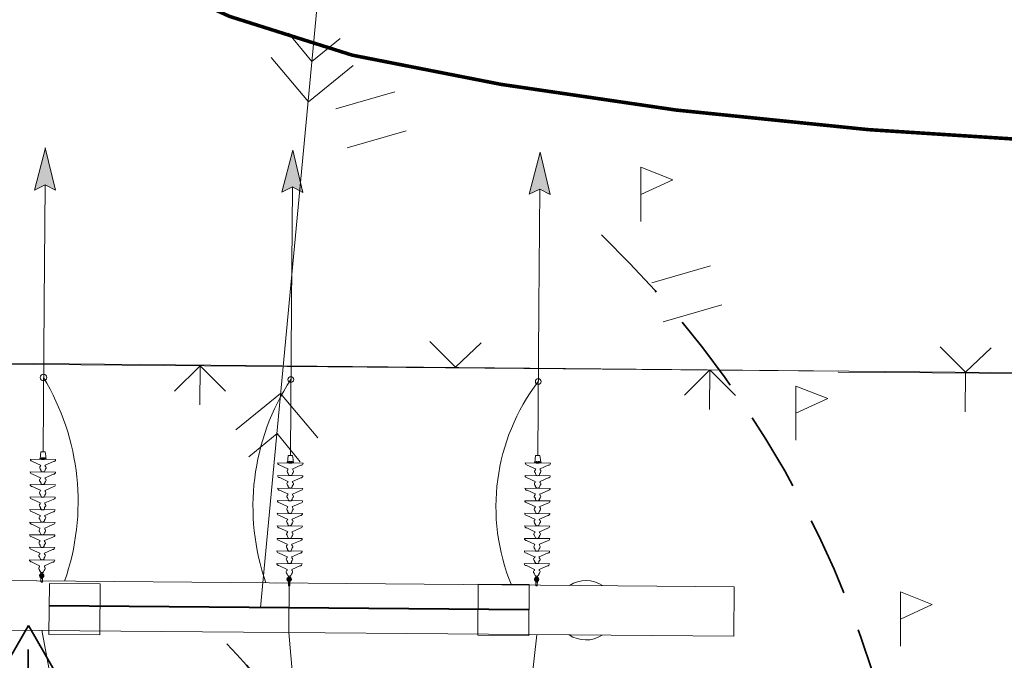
# Model space of a CAD drawing. Header units: millimetres. Extents: x 0 to 420, y 0 to 297.
# Tile 9 of 12: x 104 to 154, y 230 to 262. Entities that reach past the tile are written whole.
import ezdxf

# ---------------------------------------------------------------- set-up
doc = ezdxf.new("R2010")
doc.units = ezdxf.units.MM
for name, pattern in [('K5LT32769', [0]), ('K5LT32771', [0]), ('K5LT32772', [0]), ('K5LT32773', [0]), ('K5LT32776', [0]), ('K5LT_BASIC', [0]), ('K5LT_DASHED_REINFORCED', [6, 4, -2]), ('K5LT_THIN', [0])]:
    doc.linetypes.add(name, pattern=pattern)
doc.layers.add('ошиновка', color=2, linetype='Continuous', true_color=0xffff00)
doc.layers.add('Топосъемка', color=7, linetype='Continuous', true_color=0x7f7f7f)

# ---------------------------------------------------------------- blocks, each defined once
blk = doc.blocks.new('U8')
at = {"color": 4, "linetype": 'K5LT_THIN', "lineweight": 9, "true_color": 0x00ffff}
for p, q in [((95.044, 231.597), (95.065, 234.097)), ((95.065, 234.097), (140.013, 233.723)), ((140.013, 233.723), (139.992, 231.223)), ((139.992, 231.223), (95.044, 231.597))]:
    blk.add_line(p, q, dxfattribs=at)
blk = doc.blocks.new('U80')
at = {"color": 3, "linetype": 'K5LT_BASIC', "lineweight": 35, "true_color": 0x00ff00}
for p, q in [((101.756, 227.259), (104.357, 231.766)), ((106.959, 227.259), (104.357, 231.766)), ((104.338, 230.559), (104.338, 228.564)), ((101.756, 227.259), (106.959, 227.259))]:
    blk.add_line(p, q, dxfattribs=at)
for start, end in [(0, 180), (180, 0)]:
    blk.add_arc((104.338, 227.788), 0.116, start, end, dxfattribs=at)
blk = doc.blocks.new('U82')
at = {"color": 4, "linetype": 'K5LT_THIN', "lineweight": 9, "true_color": 0x00ffff}
for p, q in [((135.298, 252.176), (135.298, 254.917)), ((135.298, 254.917), (136.906, 254.287)), ((136.906, 254.287), (135.298, 253.547))]:
    blk.add_line(p, q, dxfattribs=at)
blk = doc.blocks.new('U83')
at = {"color": 4, "linetype": 'K5LT_THIN', "lineweight": 9, "true_color": 0x00ffff}
for p, q in [((143.134, 241.121), (143.134, 243.862)), ((143.134, 243.862), (144.741, 243.232)), ((144.741, 243.232), (143.134, 242.492))]:
    blk.add_line(p, q, dxfattribs=at)
blk = doc.blocks.new('U84')
at = {"color": 4, "linetype": 'K5LT_THIN', "lineweight": 9, "true_color": 0x00ffff}
for p, q in [((148.417, 230.719), (148.417, 233.459)), ((148.417, 233.459), (150.025, 232.829)), ((150.025, 232.829), (148.417, 232.089))]:
    blk.add_line(p, q, dxfattribs=at)
blk = doc.blocks.new('U95')
at = {"layer": 'Топосъемка', "color": 250, "linetype": 'K5LT32776', "lineweight": 18, "true_color": 0x333333}
for p, q in [((122.865, 258.736), (119.895, 257.876)), ((123.438, 256.756), (120.468, 255.896))]:
    blk.add_line(p, q, dxfattribs=at)
blk = doc.blocks.new('U102')
at = {"layer": 'Топосъемка', "color": 250, "linetype": 'K5LT32776', "lineweight": 18, "true_color": 0x333333}
for p, q in [((138.821, 249.946), (135.852, 249.086)), ((139.395, 247.967), (136.425, 247.107))]:
    blk.add_line(p, q, dxfattribs=at)
blk = doc.blocks.new('U158')
at = {"layer": 'Топосъемка', "color": 7, "linetype": 'K5LT32772', "lineweight": 18}
for p, q in [((105.413, 233.892), (105.394, 231.316)), ((107.989, 233.873), (105.413, 233.892)), ((107.97, 231.297), (107.989, 233.873)), ((105.394, 231.316), (107.97, 231.297))]:
    blk.add_line(p, q, dxfattribs=at)
blk = doc.blocks.new('U159')
at = {"layer": 'Топосъемка', "color": 7, "linetype": 'K5LT32772', "lineweight": 18}
for p, q in [((127.078, 233.858), (127.059, 231.282)), ((129.654, 233.839), (127.078, 233.858)), ((129.635, 231.263), (129.654, 233.839)), ((127.059, 231.282), (129.635, 231.263))]:
    blk.add_line(p, q, dxfattribs=at)

msp = doc.modelspace()

# ---------------------------------------------------------------- hatches: boundary and pattern name
for points in [[(105.719341, 253.753705), (105.210151, 255.889819), (104.665479, 253.762475), (105.195693, 254.027574)], [(118.219179, 253.649681), (117.709988, 255.785794), (117.165317, 253.658451), (117.695531, 253.923549)], [(130.717435, 253.545669), (130.208245, 255.681783), (129.663573, 253.55444), (130.193787, 253.819538)]]:
    msp.add_hatch(color=7).paths.add_polyline_path(points)

# ---------------------------------------------------------------- linework, layer by layer
at = {"color": 4, "linetype": 'K5LT_THIN', "lineweight": 9, "true_color": 0x00ffff}
for p, q in [((105.211226, 255.894019), (104.665479, 253.762475)), ((105.209145, 255.894036), (105.719341, 253.753705)), ((117.711064, 255.789994), (117.165317, 253.658451)), ((117.708983, 255.790011), (118.219179, 253.649681)), ((130.20932, 255.685983), (129.663573, 253.55444)), ((130.207239, 255.686), (130.717435, 253.545669)), ((104.665479, 253.762475), (105.194653, 254.027582)), ((105.719341, 253.753705), (105.194653, 254.027582)), ((117.165317, 253.658451), (117.694491, 253.923558)), ((118.219179, 253.649681), (117.694491, 253.923558)), ((129.663573, 253.55444), (130.192747, 253.819547)), ((130.717435, 253.545669), (130.192747, 253.819547)), ((88.713777, 245.143983), (227.811055, 243.854735)), ((113.033955, 244.918567), (113.015418, 242.918653)), ((138.790777, 244.680427), (138.77224, 242.680513)), ((151.701101, 244.557101), (151.682565, 242.557187)), ((104.960673, 240.360997), (104.950164, 240.180506)), ((104.982567, 240.546798), (104.960673, 240.360997)), ((105.203591, 240.545071), (104.982567, 240.546798)), ((105.203591, 240.545071), (105.230292, 240.333371)), ((105.230292, 240.333371), (105.237644, 240.178143)), ((117.482093, 240.361861), (117.460199, 240.176059)), ((117.703117, 240.360133), (117.482093, 240.361861)), ((117.703117, 240.360133), (117.729818, 240.148433)), ((129.981649, 240.360997), (129.959755, 240.175195)), ((130.202673, 240.359269), (129.981649, 240.360997)), ((130.202673, 240.359269), (130.229374, 240.147569)), ((104.456008, 240.162027), (105.730947, 240.149577)), ((104.970842, 239.865326), (104.561866, 240.054081)), ((104.970353, 239.815328), (104.970842, 239.865326)), ((105.168474, 240.15507), (105.018481, 240.156534)), ((105.209929, 239.812989), (105.210418, 239.862987)), ((105.210418, 239.862987), (105.623002, 240.043719)), ((116.955534, 239.977089), (118.230473, 239.964639)), ((117.470368, 239.680388), (117.061392, 239.869144)), ((117.460199, 240.176059), (117.44969, 239.995568)), ((117.668, 239.970132), (117.518007, 239.971597)), ((117.709944, 239.678049), (118.122528, 239.858781)), ((117.729818, 240.148433), (117.73717, 239.993205)), ((129.45509, 239.976226), (130.730029, 239.963775)), ((129.969924, 239.679525), (129.560948, 239.86828)), ((129.959755, 240.175195), (129.949246, 239.994704)), ((130.167556, 239.969268), (130.017563, 239.970733)), ((130.2095, 239.677185), (130.622084, 239.857918)), ((130.229374, 240.147569), (130.236726, 239.992341)), ((104.449807, 239.527057), (105.724747, 239.514607)), ((104.964641, 239.230356), (104.555665, 239.419112)), ((104.981419, 239.628778), (104.952316, 239.681247)), ((105.162273, 239.5201), (105.012281, 239.521565)), ((105.163511, 239.520089), (105.013518, 239.521554)), ((105.195222, 239.62669), (105.225345, 239.678581)), ((105.204217, 239.228017), (105.616801, 239.408749)), ((116.949333, 239.34212), (118.224273, 239.329669)), ((117.480945, 239.44384), (117.451842, 239.496309)), ((117.469879, 239.630391), (117.470368, 239.680388)), ((117.661799, 239.335162), (117.511807, 239.336627)), ((117.663037, 239.335151), (117.513044, 239.336616)), ((117.694749, 239.441752), (117.724871, 239.493643)), ((117.709455, 239.628051), (117.709944, 239.678049)), ((129.448889, 239.341256), (130.723829, 239.328806)), ((129.980501, 239.442976), (129.951398, 239.495445)), ((129.969435, 239.629527), (129.969924, 239.679525)), ((130.161355, 239.334298), (130.011362, 239.335763)), ((130.162593, 239.334287), (130.0126, 239.335752)), ((130.194304, 239.440888), (130.224427, 239.492779)), ((130.209011, 239.627187), (130.2095, 239.677185)), ((104.443607, 238.892088), (105.718546, 238.879637)), ((104.95844, 238.595387), (104.549464, 238.784142)), ((104.975219, 238.993808), (104.946115, 239.046277)), ((104.964153, 239.180359), (104.964641, 239.230356)), ((105.156073, 238.88513), (105.00608, 238.886595)), ((105.15731, 238.885119), (105.007317, 238.886584)), ((105.189022, 238.99172), (105.219144, 239.043611)), ((105.203729, 239.178019), (105.204217, 239.228017)), ((117.464167, 239.045419), (117.055191, 239.234174)), ((117.474745, 238.80887), (117.445641, 238.861339)), ((117.463679, 238.995421), (117.464167, 239.045419)), ((117.688548, 238.806782), (117.71867, 238.858673)), ((117.703255, 238.993082), (117.703743, 239.043079)), ((117.703743, 239.043079), (118.116327, 239.223812)), ((129.963723, 239.044555), (129.554747, 239.23331)), ((129.974301, 238.808007), (129.945197, 238.860476)), ((129.963235, 238.994557), (129.963723, 239.044555)), ((130.188104, 238.805919), (130.218226, 238.857809)), ((130.202811, 238.992218), (130.203299, 239.042215)), ((130.203299, 239.042215), (130.615883, 239.222948)), ((104.969018, 238.358838), (104.939915, 238.411307)), ((104.957952, 238.545389), (104.95844, 238.595387)), ((105.182821, 238.35675), (105.212943, 238.408641)), ((105.197528, 238.54305), (105.198016, 238.593047)), ((105.198016, 238.593047), (105.6106, 238.77378)), ((116.943133, 238.70715), (118.218072, 238.6947)), ((117.457966, 238.410449), (117.04899, 238.599204)), ((117.457478, 238.360451), (117.457966, 238.410449)), ((117.655599, 238.700192), (117.505606, 238.701657)), ((117.656836, 238.700182), (117.506844, 238.701646)), ((117.697054, 238.358112), (117.697542, 238.408109)), ((117.697542, 238.408109), (118.110126, 238.588842)), ((129.442689, 238.706286), (130.717628, 238.693836)), ((129.957522, 238.409585), (129.548546, 238.598341)), ((129.957034, 238.359588), (129.957522, 238.409585)), ((130.155155, 238.699329), (130.005162, 238.700793)), ((130.156392, 238.699318), (130.006399, 238.700782)), ((130.19661, 238.357248), (130.197098, 238.407246)), ((130.197098, 238.407246), (130.609682, 238.587978)), ((104.437406, 238.257118), (105.712345, 238.244668)), ((104.952239, 237.960417), (104.543264, 238.149172)), ((104.951751, 237.910419), (104.952239, 237.960417)), ((105.149872, 238.25016), (104.999879, 238.251625)), ((105.15111, 238.25015), (105.001117, 238.251614)), ((105.191327, 237.90808), (105.191816, 237.958077)), ((105.191816, 237.958077), (105.6044, 238.13881)), ((116.936932, 238.07218), (118.211871, 238.05973)), ((117.451766, 237.775479), (117.04279, 237.964235)), ((117.468544, 238.173901), (117.439441, 238.22637)), ((117.649398, 238.065223), (117.499405, 238.066687)), ((117.650636, 238.065212), (117.500643, 238.066677)), ((117.682347, 238.171813), (117.71247, 238.223703)), ((117.691342, 237.77314), (118.103926, 237.953872)), ((129.436488, 238.071316), (130.711427, 238.058866)), ((129.951321, 237.774615), (129.542346, 237.963371)), ((129.9681, 238.173037), (129.938997, 238.225506)), ((130.148954, 238.064359), (129.998961, 238.065824)), ((130.150192, 238.064348), (130.000199, 238.065813)), ((130.181903, 238.170949), (130.212025, 238.22284)), ((130.190898, 237.772276), (130.603482, 237.953008)), ((104.431205, 237.622148), (105.706144, 237.609698)), ((104.946039, 237.325447), (104.537063, 237.514203)), ((104.962817, 237.723869), (104.933714, 237.776338)), ((104.945551, 237.27545), (104.946039, 237.325447)), ((105.143671, 237.615191), (104.993678, 237.616655)), ((105.144909, 237.61518), (104.994916, 237.616645)), ((105.17662, 237.721781), (105.206743, 237.773671)), ((105.185127, 237.27311), (105.185615, 237.323108)), ((105.185615, 237.323108), (105.598199, 237.50384)), ((116.930731, 237.43721), (118.205671, 237.42476)), ((117.445565, 237.140509), (117.036589, 237.329265)), ((117.462343, 237.538931), (117.43324, 237.5914)), ((117.451277, 237.725482), (117.451766, 237.775479)), ((117.643197, 237.430253), (117.493204, 237.431718)), ((117.644435, 237.430242), (117.494442, 237.431707)), ((117.676146, 237.536843), (117.706269, 237.588734)), ((117.685141, 237.13817), (118.097725, 237.318902)), ((117.690853, 237.723142), (117.691342, 237.77314)), ((129.430287, 237.436347), (130.705226, 237.423896)), ((129.945121, 237.139646), (129.536145, 237.328401)), ((129.961899, 237.538067), (129.932796, 237.590536)), ((129.950833, 237.724618), (129.951321, 237.774615)), ((130.142753, 237.429389), (129.99276, 237.430854)), ((130.143991, 237.429378), (129.993998, 237.430843)), ((130.175702, 237.535979), (130.205825, 237.58787)), ((130.184697, 237.137306), (130.597281, 237.318039)), ((130.190409, 237.722278), (130.190898, 237.772276)), ((104.425005, 236.987178), (105.699944, 236.974728)), ((104.939838, 236.690477), (104.530862, 236.879233)), ((104.956616, 237.088899), (104.927513, 237.141368)), ((105.137471, 236.980221), (104.987478, 236.981686)), ((105.138708, 236.98021), (104.988715, 236.981675)), ((105.17042, 237.086811), (105.200542, 237.138702)), ((105.179414, 236.688138), (105.591998, 236.868871)), ((116.924531, 236.802241), (118.19947, 236.78979)), ((117.456143, 236.903961), (117.427039, 236.95643)), ((117.445077, 237.090512), (117.445565, 237.140509)), ((117.636997, 236.795283), (117.487004, 236.796748)), ((117.638234, 236.795272), (117.488241, 236.796737)), ((117.669946, 236.901873), (117.700068, 236.953764)), ((117.684653, 237.088172), (117.685141, 237.13817)), ((129.424087, 236.801377), (130.699026, 236.788927)), ((129.955698, 236.903097), (129.926595, 236.955566)), ((129.944633, 237.089648), (129.945121, 237.139646)), ((130.136553, 236.794419), (129.98656, 236.795884)), ((130.13779, 236.794409), (129.987797, 236.795873)), ((130.169502, 236.90101), (130.199624, 236.9529)), ((130.184209, 237.087309), (130.184697, 237.137306)), ((104.418804, 236.352209), (105.693743, 236.339758)), ((104.950416, 236.453929), (104.921313, 236.506398)), ((104.93935, 236.64048), (104.939838, 236.690477)), ((105.13127, 236.345251), (104.981277, 236.346716)), ((105.132508, 236.34524), (104.982515, 236.346705)), ((105.164219, 236.451841), (105.194341, 236.503732)), ((105.178926, 236.63814), (105.179414, 236.688138)), ((117.439364, 236.50554), (117.030388, 236.694295)), ((117.449942, 236.268991), (117.420839, 236.32146)), ((117.438876, 236.455542), (117.439364, 236.50554)), ((117.663745, 236.266904), (117.693867, 236.318794)), ((117.678452, 236.453203), (117.67894, 236.5032)), ((117.67894, 236.5032), (118.091524, 236.683933)), ((129.93892, 236.504676), (129.529944, 236.693431)), ((129.949498, 236.268128), (129.920395, 236.320597)), ((129.938432, 236.454678), (129.93892, 236.504676)), ((130.163301, 236.26604), (130.193423, 236.317931)), ((130.178008, 236.452339), (130.178496, 236.502336)), ((130.178496, 236.502336), (130.59108, 236.683069)), ((104.933637, 236.055508), (104.524662, 236.244263)), ((104.944215, 235.818959), (104.915112, 235.871428)), ((104.933149, 236.00551), (104.933637, 236.055508)), ((105.158018, 235.816872), (105.188141, 235.868762)), ((105.172725, 236.003171), (105.173214, 236.053168)), ((105.173214, 236.053168), (105.585798, 236.233901)), ((116.91833, 236.167271), (118.193269, 236.154821)), ((117.433163, 235.87057), (117.024188, 236.059325)), ((117.432675, 235.820572), (117.433163, 235.87057)), ((117.630796, 236.160313), (117.480803, 236.161778)), ((117.632034, 236.160303), (117.482041, 236.161767)), ((117.672251, 235.818233), (117.67274, 235.868231)), ((117.67274, 235.868231), (118.085324, 236.048963)), ((129.417886, 236.166407), (130.692825, 236.153957)), ((129.932719, 235.869706), (129.523744, 236.058462)), ((129.932231, 235.819709), (129.932719, 235.869706)), ((130.130352, 236.15945), (129.980359, 236.160914)), ((130.13159, 236.159439), (129.981597, 236.160904)), ((130.171807, 235.817369), (130.172296, 235.867367)), ((130.172296, 235.867367), (130.58488, 236.048099)), ((104.413841, 235.717228), (105.68878, 235.704778)), ((104.928674, 235.420527), (104.519699, 235.609283)), ((104.928186, 235.37053), (104.928674, 235.420527)), ((104.96659, 235.422449), (104.969524, 235.422422)), ((104.96659, 235.422449), (104.969524, 235.422422)), ((105.126307, 235.710271), (104.976314, 235.711735)), ((105.129524, 235.420943), (105.132458, 235.420916)), ((105.129524, 235.420943), (105.132458, 235.420916)), ((105.167762, 235.36819), (105.168251, 235.418188)), ((105.168251, 235.418188), (105.580835, 235.59892)), ((116.913367, 235.53229), (118.188306, 235.51984)), ((117.4282, 235.235589), (117.019225, 235.424345)), ((117.443741, 235.634022), (117.414638, 235.686491)), ((117.625833, 235.525333), (117.47584, 235.526798)), ((117.657544, 235.631934), (117.687667, 235.683825)), ((117.667777, 235.23325), (118.080361, 235.413982)), ((129.412923, 235.531427), (130.687862, 235.518976)), ((129.927756, 235.234726), (129.518781, 235.423481)), ((129.943297, 235.633158), (129.914194, 235.685627)), ((130.125389, 235.524469), (129.975396, 235.525934)), ((130.1571, 235.63107), (130.187223, 235.682961)), ((130.167333, 235.232386), (130.579917, 235.413119)), ((104.40764, 235.082258), (105.682579, 235.069808)), ((104.922474, 234.785557), (104.513498, 234.974313)), ((104.939252, 235.183979), (104.910149, 235.236448)), ((105.153055, 235.181891), (105.183178, 235.233782)), ((105.16205, 234.783218), (105.574634, 234.96395)), ((116.907166, 234.897321), (118.182105, 234.88487)), ((117.438778, 234.999041), (117.409675, 235.05151)), ((117.427712, 235.185592), (117.4282, 235.235589)), ((117.466116, 235.237512), (117.46905, 235.237485)), ((117.466116, 235.237512), (117.46905, 235.237485)), ((117.62905, 235.236006), (117.631984, 235.235979)), ((117.62905, 235.236006), (117.631984, 235.235979)), ((117.652581, 234.996953), (117.682704, 235.048844)), ((117.667288, 235.183252), (117.667777, 235.23325)), ((129.406722, 234.896457), (130.681661, 234.884007)), ((129.938334, 234.998177), (129.909231, 235.050646)), ((129.927268, 235.184728), (129.927756, 235.234726)), ((129.965672, 235.236648), (129.968606, 235.236621)), ((129.965672, 235.236648), (129.968606, 235.236621)), ((130.128606, 235.235142), (130.13154, 235.235115)), ((130.128606, 235.235142), (130.13154, 235.235115)), ((130.152137, 234.996089), (130.18226, 235.04798)), ((130.166844, 235.182389), (130.167333, 235.232386)), ((104.933051, 234.549009), (104.903948, 234.601478)), ((104.921986, 234.73556), (104.922474, 234.785557)), ((104.970106, 234.243759), (104.970488, 234.31304)), ((104.970488, 234.31304), (105.030678, 234.34735)), ((104.988443, 234.385738), (104.988859, 234.454505)), ((105.029831, 234.193788), (105.030761, 234.36235)), ((105.030678, 234.34735), (105.090486, 234.312379)), ((105.073882, 234.458165), (105.073442, 234.385225)), ((105.090486, 234.312379), (105.090104, 234.243098)), ((105.146855, 234.546921), (105.176977, 234.598812)), ((105.161562, 234.73322), (105.16205, 234.783218)), ((117.422, 234.60062), (117.013024, 234.789375)), ((117.432577, 234.364071), (117.403474, 234.41654)), ((117.421512, 234.550622), (117.422, 234.60062)), ((117.646381, 234.361984), (117.676503, 234.413874)), ((117.661088, 234.548283), (117.661576, 234.59828)), ((117.661576, 234.59828), (118.07416, 234.779013)), ((129.921556, 234.599756), (129.51258, 234.788511)), ((129.932133, 234.363208), (129.90303, 234.415677)), ((129.921068, 234.549758), (129.921556, 234.599756)), ((130.145937, 234.36112), (130.176059, 234.41301)), ((130.160644, 234.547419), (130.161132, 234.597416)), ((130.161132, 234.597416), (130.573716, 234.778149)), ((95.064539, 234.096894), (140.012983, 233.72283)), ((104.947764, 234.278524), (105.113636, 234.27761)), ((104.947764, 234.278524), (105.113636, 234.27761)), ((104.955297, 234.278483), (105.105295, 234.277656)), ((105.029914, 234.208788), (104.970106, 234.243759)), ((104.988716, 233.991548), (104.989694, 234.168959)), ((105.090104, 234.243098), (105.029914, 234.208788)), ((105.068715, 233.991107), (105.069693, 234.168518)), ((116.856326, 233.920541), (116.856285, 233.915541)), ((118.20628, 233.909307), (116.856326, 233.920541)), ((117.44729, 234.093586), (117.613162, 234.092672)), ((117.44729, 234.093586), (117.613162, 234.092672)), ((117.454823, 234.093545), (117.604821, 234.092718)), ((117.469632, 234.058822), (117.470014, 234.128103)), ((117.52944, 234.02385), (117.469632, 234.058822)), ((117.470014, 234.128103), (117.530204, 234.162412)), ((117.487969, 234.200801), (117.488385, 234.269568)), ((117.488242, 233.80661), (117.48922, 233.984022)), ((117.517957, 231.409948), (117.531303, 233.914924)), ((117.529357, 234.008851), (117.530287, 234.177412)), ((117.58963, 234.05816), (117.52944, 234.02385)), ((117.530204, 234.162412), (117.590012, 234.127441)), ((117.568241, 233.806169), (117.569219, 233.983581)), ((117.573408, 234.273227), (117.572968, 234.200288)), ((117.590012, 234.127441), (117.58963, 234.05816)), ((118.20628, 233.909307), (118.206238, 233.904307)), ((129.946846, 234.092723), (130.112718, 234.091808)), ((129.946846, 234.092723), (130.112718, 234.091808)), ((129.954379, 234.092681), (130.104377, 234.091854)), ((129.969188, 234.057958), (129.96957, 234.127239)), ((130.028996, 234.022987), (129.969188, 234.057958)), ((129.96957, 234.127239), (130.02976, 234.161549)), ((129.987525, 234.199937), (129.987941, 234.268704)), ((129.987798, 233.805746), (129.988776, 233.983158)), ((130.028913, 234.007987), (130.029843, 234.176548)), ((130.089186, 234.057296), (130.028996, 234.022987)), ((130.02976, 234.161549), (130.089568, 234.126577)), ((130.067797, 233.805305), (130.068775, 233.982717)), ((130.072964, 234.272363), (130.072524, 234.199424)), ((130.089568, 234.126577), (130.089186, 234.057296)), ((117.019143, 232.666643), (118.195857, 232.65685)), ((139.992178, 231.222916), (95.043735, 231.59698))]:
    msp.add_line(p, q, dxfattribs=at)
at = {"color": 4, "linetype": 'K5LT_THIN', "true_color": 0x00ffff, "const_width": 0.09}
for points in [[(105.094041, 240.224355), (105.058221, 240.217977), (105.00417, 240.209649), (104.977673, 240.205881), (104.960109, 240.198242), (104.958424, 240.196668), (104.955361, 240.193515), (104.954988, 240.193141), (104.952515, 240.190676), (104.95176, 240.188307), (104.950872, 240.185252), (104.950081, 240.170517), (104.949885, 240.15676)], [(105.094041, 240.224355), (105.129751, 240.217389), (105.183658, 240.208174), (105.2101, 240.203969), (105.227526, 240.196044), (105.229184, 240.194443), (105.232196, 240.19124), (105.232562, 240.19086), (105.234995, 240.188354), (105.23571, 240.185973), (105.236548, 240.182903), (105.237097, 240.168158), (105.237067, 240.1544)], [(117.593567, 240.039417), (117.557747, 240.033039), (117.503696, 240.024712), (117.477199, 240.020944), (117.459635, 240.013304), (117.45795, 240.011731), (117.454887, 240.008578), (117.454515, 240.008203), (117.452041, 240.005738), (117.451286, 240.003369), (117.450398, 240.000314), (117.449607, 239.98558), (117.449411, 239.971823)], [(117.593567, 240.039417), (117.629277, 240.032451), (117.683184, 240.023236), (117.709626, 240.019031), (117.727052, 240.011106), (117.72871, 240.009505), (117.731722, 240.006302), (117.732088, 240.005922), (117.734521, 240.003416), (117.735236, 240.001035), (117.736074, 239.997966), (117.736623, 239.98322), (117.736593, 239.969462)], [(130.093123, 240.038553), (130.057303, 240.032175), (130.003252, 240.023848), (129.976755, 240.02008), (129.959191, 240.012441), (129.957506, 240.010867), (129.954443, 240.007714), (129.95407, 240.00734), (129.951597, 240.004875), (129.950842, 240.002505), (129.949954, 239.99945), (129.949163, 239.984716), (129.948967, 239.970959)], [(130.093123, 240.038553), (130.128833, 240.031587), (130.18274, 240.022373), (130.209182, 240.018167), (130.226608, 240.010242), (130.228266, 240.008641), (130.231278, 240.005438), (130.231644, 240.005058), (130.234077, 240.002553), (130.234792, 240.000171), (130.23563, 239.997102), (130.236179, 239.982357), (130.236149, 239.968598)]]:
    msp.add_lwpolyline(points, dxfattribs=at)
at = {"color": 4, "linetype": 'K5LT_THIN', "lineweight": 9, "true_color": 0x00ffff}
for centre, radius in [((105.113662, 244.295466), 0.166476), ((117.613499, 244.191442), 0.145166), ((130.113029, 244.08742), 0.145166), ((105.030296, 234.278069), 0.057), ((105.030314, 234.28132), 0.057), ((117.529822, 234.093131), 0.057), ((117.52984, 234.096383), 0.057), ((130.029378, 234.092268), 0.057), ((130.029396, 234.095519), 0.057)]:
    msp.add_circle(centre, radius, dxfattribs=at)
at = {"color": 4, "linetype": 'K5LT_DASHED_REINFORCED', "lineweight": 35, "true_color": 0x00ffff}
msp.add_arc((96.495412, 213.373229), 53, 343.2995014, 47.9580735, dxfattribs=at)
at = {"color": 4, "linetype": 'K5LT_THIN', "lineweight": 9, "true_color": 0x00ffff}
for centre, radius, start, end in [((104.56291, 240.160983), 0.106907, 179.4405062, 269.4405062), ((105.006439, 239.74222), 0.08153, 116.270737, 228.4058224), ((105.091691, 239.866482), 0.080004, 179.4673571, 179.4704325), ((105.091691, 239.866482), 0.080004, 359.4704325, 359.4735079), ((105.172423, 239.740599), 0.08153, 310.47519, 62.6102754), ((105.624046, 240.150621), 0.106907, 269.4405062, 359.4405062), ((117.062436, 239.976045), 0.106907, 179.4405062, 269.4405062), ((118.123572, 239.965683), 0.106907, 269.4405062, 359.4405062), ((129.561992, 239.975182), 0.106907, 179.4405062, 269.4405062), ((130.623128, 239.964819), 0.106907, 269.4405062, 359.4405062), ((104.556709, 239.526013), 0.106907, 179.4405062, 269.4405062), ((105.088321, 239.627734), 0.106907, 179.4405062, 269.4405062), ((105.088321, 239.627734), 0.106907, 269.4405062, 359.4405062), ((105.617845, 239.515651), 0.106907, 269.4405062, 359.4405062), ((117.056235, 239.341076), 0.106907, 179.4405062, 269.4405062), ((117.505965, 239.557282), 0.08153, 116.270737, 228.4058224), ((117.587847, 239.442796), 0.106907, 179.4405062, 269.4405062), ((117.591217, 239.681544), 0.080004, 179.4673571, 179.4704325), ((117.587847, 239.442796), 0.106907, 269.4405062, 359.4405062), ((117.591217, 239.681544), 0.080004, 359.4704325, 359.4735079), ((117.671949, 239.555661), 0.08153, 310.47519, 62.6102754), ((118.117371, 239.330713), 0.106907, 269.4405062, 359.4405062), ((129.555791, 239.340212), 0.106907, 179.4405062, 269.4405062), ((130.005521, 239.556418), 0.08153, 116.270737, 228.4058224), ((130.087403, 239.441932), 0.106907, 179.4405062, 269.4405062), ((130.090773, 239.68068), 0.080004, 179.4673571, 179.4704325), ((130.087403, 239.441932), 0.106907, 269.4405062, 359.4405062), ((130.090773, 239.68068), 0.080004, 359.4704325, 359.4735079), ((130.171505, 239.554798), 0.08153, 310.47519, 62.6102754), ((130.616927, 239.32985), 0.106907, 269.4405062, 359.4405062), ((104.550508, 238.891044), 0.106907, 179.4405062, 269.4405062), ((105.000239, 239.10725), 0.08153, 116.270737, 228.4058224), ((105.08212, 238.992764), 0.106907, 179.4405062, 269.4405062), ((105.08549, 239.231512), 0.080004, 179.4673571, 179.4704325), ((105.08212, 238.992764), 0.106907, 269.4405062, 359.4405062), ((105.08549, 239.231512), 0.080004, 359.4704325, 359.4735079), ((105.166222, 239.105629), 0.08153, 310.47519, 62.6102754), ((105.611644, 238.880681), 0.106907, 269.4405062, 359.4405062), ((117.499765, 238.922312), 0.08153, 116.270737, 228.4058224), ((117.581646, 238.807826), 0.106907, 179.4405062, 269.4405062), ((117.585016, 239.046574), 0.080004, 179.4673571, 179.4704325), ((117.581646, 238.807826), 0.106907, 269.4405062, 359.4405062), ((117.585016, 239.046574), 0.080004, 359.4704325, 359.4735079), ((117.665748, 238.920692), 0.08153, 310.47519, 62.6102754), ((129.999321, 238.921449), 0.08153, 116.270737, 228.4058224), ((130.081202, 238.806963), 0.106907, 179.4405062, 269.4405062), ((130.084572, 239.045711), 0.080004, 179.4673571, 179.4704325), ((130.081202, 238.806963), 0.106907, 269.4405062, 359.4405062), ((130.084572, 239.045711), 0.080004, 359.4704325, 359.4735079), ((130.165304, 238.919828), 0.08153, 310.47519, 62.6102754), ((104.994038, 238.47228), 0.08153, 116.270737, 228.4058224), ((105.075919, 238.357794), 0.106907, 179.4405062, 269.4405062), ((105.07929, 238.596542), 0.080004, 179.4673571, 179.4704325), ((105.075919, 238.357794), 0.106907, 269.4405062, 359.4405062), ((105.07929, 238.596542), 0.080004, 359.4704325, 359.4735079), ((105.160021, 238.47066), 0.08153, 310.47519, 62.6102754), ((117.050034, 238.706106), 0.106907, 179.4405062, 269.4405062), ((117.493564, 238.287343), 0.08153, 116.270737, 228.4058224), ((117.578816, 238.411605), 0.080004, 179.4673571, 179.4704325), ((117.578816, 238.411605), 0.080004, 359.4704325, 359.4735079), ((117.659547, 238.285722), 0.08153, 310.47519, 62.6102754), ((118.11117, 238.695744), 0.106907, 269.4405062, 359.4405062), ((129.54959, 238.705242), 0.106907, 179.4405062, 269.4405062), ((129.99312, 238.286479), 0.08153, 116.270737, 228.4058224), ((130.078372, 238.410741), 0.080004, 179.4673571, 179.4704325), ((130.078372, 238.410741), 0.080004, 359.4704325, 359.4735079), ((130.159103, 238.284858), 0.08153, 310.47519, 62.6102754), ((130.610726, 238.69488), 0.106907, 269.4405062, 359.4405062), ((104.544308, 238.256074), 0.106907, 179.4405062, 269.4405062), ((104.987837, 237.837311), 0.08153, 116.270737, 228.4058224), ((105.073089, 237.961573), 0.080004, 179.4673571, 179.4704325), ((105.073089, 237.961573), 0.080004, 359.4704325, 359.4735079), ((105.15382, 237.83569), 0.08153, 310.47519, 62.6102754), ((105.605444, 238.245712), 0.106907, 269.4405062, 359.4405062), ((117.043834, 238.071136), 0.106907, 179.4405062, 269.4405062), ((117.575446, 238.172857), 0.106907, 179.4405062, 269.4405062), ((117.575446, 238.172857), 0.106907, 269.4405062, 359.4405062), ((118.10497, 238.060774), 0.106907, 269.4405062, 359.4405062), ((129.54339, 238.070272), 0.106907, 179.4405062, 269.4405062), ((130.075001, 238.171993), 0.106907, 179.4405062, 269.4405062), ((130.075001, 238.171993), 0.106907, 269.4405062, 359.4405062), ((130.604526, 238.05991), 0.106907, 269.4405062, 359.4405062), ((104.538107, 237.621104), 0.106907, 179.4405062, 269.4405062), ((105.069719, 237.722825), 0.106907, 179.4405062, 269.4405062), ((105.066888, 237.326603), 0.080004, 179.4673571, 179.4704325), ((105.069719, 237.722825), 0.106907, 269.4405062, 359.4405062), ((105.066888, 237.326603), 0.080004, 359.4704325, 359.4735079), ((105.599243, 237.610742), 0.106907, 269.4405062, 359.4405062), ((117.037633, 237.436166), 0.106907, 179.4405062, 269.4405062), ((117.487363, 237.652373), 0.08153, 116.270737, 228.4058224), ((117.569245, 237.537887), 0.106907, 179.4405062, 269.4405062), ((117.572615, 237.776635), 0.080004, 179.4673571, 179.4704325), ((117.569245, 237.537887), 0.106907, 269.4405062, 359.4405062), ((117.572615, 237.776635), 0.080004, 359.4704325, 359.4735079), ((117.653347, 237.650752), 0.08153, 310.47519, 62.6102754), ((118.098769, 237.425804), 0.106907, 269.4405062, 359.4405062), ((129.537189, 237.435303), 0.106907, 179.4405062, 269.4405062), ((129.986919, 237.651509), 0.08153, 116.270737, 228.4058224), ((130.068801, 237.537023), 0.106907, 179.4405062, 269.4405062), ((130.072171, 237.775771), 0.080004, 179.4673571, 179.4704325), ((130.068801, 237.537023), 0.106907, 269.4405062, 359.4405062), ((130.072171, 237.775771), 0.080004, 359.4704325, 359.4735079), ((130.152902, 237.649888), 0.08153, 310.47519, 62.6102754), ((130.598325, 237.42494), 0.106907, 269.4405062, 359.4405062), ((104.531906, 236.986134), 0.106907, 179.4405062, 269.4405062), ((104.981637, 237.202341), 0.08153, 116.270737, 228.4058224), ((105.063518, 237.087855), 0.106907, 179.4405062, 269.4405062), ((105.063518, 237.087855), 0.106907, 269.4405062, 359.4405062), ((105.14762, 237.20072), 0.08153, 310.47519, 62.6102754), ((105.593042, 236.975772), 0.106907, 269.4405062, 359.4405062), ((117.031432, 236.801197), 0.106907, 179.4405062, 269.4405062), ((117.481163, 237.017403), 0.08153, 116.270737, 228.4058224), ((117.563044, 236.902917), 0.106907, 179.4405062, 269.4405062), ((117.566414, 237.141665), 0.080004, 179.4673571, 179.4704325), ((117.563044, 236.902917), 0.106907, 269.4405062, 359.4405062), ((117.566414, 237.141665), 0.080004, 359.4704325, 359.4735079), ((117.647146, 237.015782), 0.08153, 310.47519, 62.6102754), ((129.530988, 236.800333), 0.106907, 179.4405062, 269.4405062), ((129.980719, 237.01654), 0.08153, 116.270737, 228.4058224), ((130.0626, 236.902053), 0.106907, 179.4405062, 269.4405062), ((130.06597, 237.140801), 0.080004, 179.4673571, 179.4704325), ((130.0626, 236.902053), 0.106907, 269.4405062, 359.4405062), ((130.06597, 237.140801), 0.080004, 359.4704325, 359.4735079), ((130.146702, 237.014919), 0.08153, 310.47519, 62.6102754), ((104.525706, 236.351165), 0.106907, 179.4405062, 269.4405062), ((104.975436, 236.567371), 0.08153, 116.270737, 228.4058224), ((105.057317, 236.452885), 0.106907, 179.4405062, 269.4405062), ((105.060688, 236.691633), 0.080004, 179.4673571, 179.4704325), ((105.057317, 236.452885), 0.106907, 269.4405062, 359.4405062), ((105.060688, 236.691633), 0.080004, 359.4704325, 359.4735079), ((105.141419, 236.56575), 0.08153, 310.47519, 62.6102754), ((105.586841, 236.340802), 0.106907, 269.4405062, 359.4405062), ((117.474962, 236.382434), 0.08153, 116.270737, 228.4058224), ((117.560214, 236.506695), 0.080004, 179.4673571, 179.4704325), ((117.560214, 236.506695), 0.080004, 359.4704325, 359.4735079), ((117.640945, 236.380813), 0.08153, 310.47519, 62.6102754), ((118.092568, 236.790834), 0.106907, 269.4405062, 359.4405062), ((129.974518, 236.38157), 0.08153, 116.270737, 228.4058224), ((130.05977, 236.505832), 0.080004, 179.4673571, 179.4704325), ((130.05977, 236.505832), 0.080004, 359.4704325, 359.4735079), ((130.140501, 236.379949), 0.08153, 310.47519, 62.6102754), ((130.592124, 236.789971), 0.106907, 269.4405062, 359.4405062), ((104.969235, 235.932402), 0.08153, 116.270737, 228.4058224), ((105.051117, 235.817916), 0.106907, 179.4405062, 269.4405062), ((105.054487, 236.056663), 0.080004, 179.4673571, 179.4704325), ((105.051117, 235.817916), 0.106907, 269.4405062, 359.4405062), ((105.054487, 236.056663), 0.080004, 359.4704325, 359.4735079), ((105.135218, 235.930781), 0.08153, 310.47519, 62.6102754), ((117.025232, 236.166227), 0.106907, 179.4405062, 269.4405062), ((117.468761, 235.747464), 0.08153, 116.270737, 228.4058224), ((117.556843, 236.267948), 0.106907, 179.4405062, 269.4405062), ((117.554013, 235.871726), 0.080004, 179.4673571, 179.4704325), ((117.556843, 236.267948), 0.106907, 269.4405062, 359.4405062), ((117.554013, 235.871726), 0.080004, 359.4704325, 359.4735079), ((117.634744, 235.745843), 0.08153, 310.47519, 62.6102754), ((118.086368, 236.155865), 0.106907, 269.4405062, 359.4405062), ((129.524788, 236.165363), 0.106907, 179.4405062, 269.4405062), ((129.968317, 235.7466), 0.08153, 116.270737, 228.4058224), ((130.056399, 236.267084), 0.106907, 179.4405062, 269.4405062), ((130.053569, 235.870862), 0.080004, 179.4673571, 179.4704325), ((130.056399, 236.267084), 0.106907, 269.4405062, 359.4405062), ((130.053569, 235.870862), 0.080004, 359.4704325, 359.4735079), ((130.1343, 235.744979), 0.08153, 310.47519, 62.6102754), ((130.585923, 236.155001), 0.106907, 269.4405062, 359.4405062), ((104.520743, 235.716184), 0.106907, 179.4405062, 269.4405062), ((104.964272, 235.297421), 0.08153, 116.270737, 228.4058224), ((105.049524, 235.421683), 0.080004, 179.4673571, 179.4704325), ((105.049524, 235.421683), 0.080004, 359.4704325, 359.4735079), ((105.130255, 235.2958), 0.08153, 310.47519, 62.6102754), ((105.581878, 235.705822), 0.106907, 269.4405062, 359.4405062), ((117.020269, 235.531246), 0.106907, 179.4405062, 269.4405062), ((117.550643, 235.632978), 0.106907, 179.4405062, 269.4405062), ((117.550643, 235.632978), 0.106907, 269.4405062, 359.4405062), ((118.081405, 235.520884), 0.106907, 269.4405062, 359.4405062), ((129.519825, 235.530383), 0.106907, 179.4405062, 269.4405062), ((130.050199, 235.632114), 0.106907, 179.4405062, 269.4405062), ((130.050199, 235.632114), 0.106907, 269.4405062, 359.4405062), ((130.58096, 235.52002), 0.106907, 269.4405062, 359.4405062), ((104.514542, 235.081214), 0.106907, 179.4405062, 269.4405062), ((105.046154, 235.182935), 0.106907, 179.4405062, 269.4405062), ((105.046154, 235.182935), 0.106907, 269.4405062, 359.4405062), ((105.575678, 235.070852), 0.106907, 269.4405062, 359.4405062), ((117.014068, 234.896277), 0.106907, 179.4405062, 269.4405062), ((117.463798, 235.112483), 0.08153, 116.270737, 228.4058224), ((117.54568, 234.997997), 0.106907, 179.4405062, 269.4405062), ((117.54905, 235.236745), 0.080004, 179.4673571, 179.4704325), ((117.54568, 234.997997), 0.106907, 269.4405062, 359.4405062), ((117.54905, 235.236745), 0.080004, 359.4704325, 359.4735079), ((117.629781, 235.110862), 0.08153, 310.47519, 62.6102754), ((118.075204, 234.885914), 0.106907, 269.4405062, 359.4405062), ((129.513624, 234.895413), 0.106907, 179.4405062, 269.4405062), ((129.963354, 235.11162), 0.08153, 116.270737, 228.4058224), ((130.045236, 234.997133), 0.106907, 179.4405062, 269.4405062), ((130.048606, 235.235881), 0.080004, 179.4673571, 179.4704325), ((130.045236, 234.997133), 0.106907, 269.4405062, 359.4405062), ((130.048606, 235.235881), 0.080004, 359.4704325, 359.4735079), ((130.129337, 235.109999), 0.08153, 310.47519, 62.6102754), ((130.57476, 234.885051), 0.106907, 269.4405062, 359.4405062), ((104.958072, 234.662451), 0.08153, 116.270737, 228.4058224), ((105.030314, 234.28132), 0.1125, 111.8502941, 179.6541932), ((105.030314, 234.28132), 0.105, 299.6841195, 239.6841195), ((105.030314, 234.28132), 0.1, 297.479892, 241.888347), ((105.039953, 234.547965), 0.106907, 179.4405062, 269.4405062), ((105.039953, 234.547965), 0.106907, 269.4405062, 359.4405062), ((105.030314, 234.28132), 0.1125, 359.6541932, 67.4580924), ((105.124055, 234.66083), 0.08153, 310.47519, 62.6102754), ((117.457598, 234.477514), 0.08153, 116.270737, 228.4058224), ((117.539479, 234.363027), 0.106907, 179.4405062, 269.4405062), ((117.539479, 234.363027), 0.106907, 269.4405062, 359.4405062), ((117.623581, 234.475893), 0.08153, 310.47519, 62.6102754), ((129.957154, 234.47665), 0.08153, 116.270737, 228.4058224), ((130.039035, 234.362164), 0.106907, 179.4405062, 269.4405062), ((130.039035, 234.362164), 0.106907, 269.4405062, 359.4405062), ((130.123137, 234.475029), 0.08153, 310.47519, 62.6102754), ((105.030314, 234.28132), 0.1125, 179.6541932, 248.8266963), ((104.964694, 234.169097), 0.025, 359.6841195, 59.6841195), ((104.959635, 234.149016), 0.05, 1.888347, 61.888347), ((105.028715, 233.991327), 0.04, 179.6841195, 359.6841195), ((105.029597, 234.151322), 0.02, 181.888347, 357.479892), ((105.09953, 234.148245), 0.05, 117.479892, 177.479892), ((105.030314, 234.28132), 0.1125, 290.4816902, 359.6541932), ((105.094692, 234.16838), 0.025, 119.6841195, 179.6841195), ((117.52984, 234.096383), 0.1125, 179.6541932, 248.8266963), ((117.52984, 234.096383), 0.1125, 111.8502941, 179.6541932), ((117.52984, 234.096383), 0.105, 299.6841195, 239.6841195), ((117.52984, 234.096383), 0.1, 297.479892, 241.888347), ((117.46422, 233.984159), 0.025, 359.6841195, 59.6841195), ((117.459161, 233.964078), 0.05, 1.888347, 61.888347), ((117.529123, 233.966385), 0.02, 181.888347, 357.479892), ((117.599056, 233.963307), 0.05, 117.479892, 177.479892), ((117.52984, 234.096383), 0.1125, 290.4816902, 359.6541932), ((117.594218, 233.983443), 0.025, 119.6841195, 179.6841195), ((117.52984, 234.096383), 0.1125, 359.6541932, 67.4580924), ((130.029396, 234.095519), 0.1125, 179.6541932, 248.8266963), ((130.029396, 234.095519), 0.1125, 111.8502941, 179.6541932), ((130.029396, 234.095519), 0.105, 299.6841195, 239.6841195), ((130.029396, 234.095519), 0.1, 297.479892, 241.888347), ((129.963776, 233.983296), 0.025, 359.6841195, 59.6841195), ((129.958717, 233.963214), 0.05, 1.888347, 61.888347), ((130.028679, 233.965521), 0.02, 181.888347, 357.479892), ((130.098612, 233.962443), 0.05, 117.479892, 177.479892), ((130.029396, 234.095519), 0.1125, 290.4816902, 359.6541932), ((130.093774, 233.982579), 0.025, 119.6841195, 179.6841195), ((130.029396, 234.095519), 0.1125, 359.6541932, 67.4580924), ((132.517014, 232.535168), 1.503351, 55.7738538, 123.2725295), ((117.528241, 233.806389), 0.04, 179.6841195, 359.6841195), ((130.027797, 233.805526), 0.04, 179.6841195, 359.6841195), ((132.517014, 232.535168), 1.503351, 235.7738538, 303.2725295)]:
    msp.add_arc(centre, radius, start, end, dxfattribs=at)
at = {"color": 3, "linetype": 'K5LT_BASIC', "lineweight": 35, "true_color": 0x00ff00}
msp.add_arc((96.495412, 213.373229), 25, 350.9988272, 44.3145325, dxfattribs=at)
at = {"layer": 'ошиновка', "color": 4, "linetype": 'K5LT_THIN', "lineweight": 9, "true_color": 0x00ffff}
for p, q in [((105.144922, 248.051749), (105.195693, 254.027574)), ((117.644759, 247.947725), (117.694491, 253.923558)), ((130.144056, 247.843705), (130.193787, 253.819538)), ((105.093079, 240.545935), (105.144922, 248.051749)), ((117.592605, 240.360997), (117.644759, 247.947725)), ((130.092161, 240.359269), (130.144056, 247.843705)), ((108.158969, 215.139644), (105.030761, 231.523329)), ((117.517957, 231.409948), (118.658507, 218.064644)), ((128.158049, 215.054901), (130.042352, 231.296612))]:
    msp.add_line(p, q, dxfattribs=at)
for centre, radius, start, end in [((94.749222, 238.017574), 12.117489, 340.6588977, 31.2038995), ((127.416811, 237.777543), 11.715077, 146.8049457, 199.2265864), ((138.378599, 237.771856), 10.402211, 142.617244, 202.3368235)]:
    msp.add_arc(centre, radius, start, end, dxfattribs=at)
at = {"layer": 'Топосъемка', "color": 250, "linetype": 'K5LT32771', "lineweight": 18, "true_color": 0x333333}
for p, q in [((116.087556, 232.674236), (119.453417, 268.477009)), ((118.669105, 260.256873), (117.503184, 261.68946)), ((120.101692, 261.422794), (118.669105, 260.256873)), ((116.622861, 260.468908), (118.506563, 258.224963)), ((118.506563, 258.224963), (120.764842, 260.059172)), ((124.644214, 246.108687), (125.929945, 244.818087)), ((125.929945, 244.818087), (127.234879, 246.054326)), ((150.41537, 245.8477), (151.701101, 244.557101)), ((151.701101, 244.557101), (153.006035, 245.793339)), ((119.489117, 244.830258), (93.732295, 245.041752)), ((113.033955, 244.891921), (111.743355, 243.606189)), ((114.319686, 243.601321), (113.033955, 244.891921)), ((145.245939, 244.618764), (119.489117, 244.830258)), ((138.790777, 244.680427), (137.500177, 243.394695)), ((140.076508, 243.389827), (138.790777, 244.680427)), ((171.017095, 244.357777), (145.260273, 244.569271)), ((117.087498, 243.490977), (114.829219, 241.656767)), ((118.9712, 241.247031), (117.087498, 243.490977)), ((115.492369, 240.293145), (116.924956, 241.459066)), ((116.924956, 241.459066), (118.090877, 240.026479))]:
    msp.add_line(p, q, dxfattribs=at)
at = {"layer": 'Топосъемка', "color": 250, "linetype": 'K5LT32773', "lineweight": 40, "true_color": 0x333333}
msp.add_line((129.644888, 232.562919), (105.404372, 232.761953), dxfattribs=at)
at = {"layer": 'Топосъемка', "color": 34, "linetype": 'K5LT32769', "true_color": 0xa85000, "const_width": 0.18}
for points in [[(146.808614, 256.819421), (137.080164, 257.810629), (128.228251, 259.109343), (120.720488, 260.582768), (114.520362, 262.542197), (110.195825, 264.508387), (107.287108, 266.401826), (105.377442, 267.994521), (104.08522, 269.122308), (103.0575, 269.522037), (101.735528, 269.085527), (99.95, 267.656455), (97.750409, 265.249157), (95.200582, 261.828473), (92.448998, 257.437405), (86.550427, 244.463794)], [(146.808614, 256.819421), (137.080164, 257.810629), (128.228251, 259.109343), (120.720488, 260.582768), (114.520362, 262.542197), (110.195825, 264.508387), (107.287108, 266.401826), (105.377442, 267.994521), (104.08522, 269.122308), (103.0575, 269.522037), (101.735528, 269.085527), (99.95, 267.656455), (97.750409, 265.249157), (95.200582, 261.828473), (92.448998, 257.437405), (89.672802, 252.019969)], [(184.332287, 255.616988), (174.671721, 255.447685), (163.480663, 255.747076), (146.808614, 256.819421)], [(184.332287, 255.616988), (174.671721, 255.447685), (163.480663, 255.747076), (146.808614, 256.819421)]]:
    msp.add_lwpolyline(points, dxfattribs=at)

# ---------------------------------------------------------------- block references
for name in ['U82', 'U83', 'U8', 'U84', 'U80']:
    msp.add_blockref(name, (0, 0))
at = {"layer": 'Топосъемка'}
for name in ['U95', 'U102', 'U158', 'U159']:
    msp.add_blockref(name, (0, 0), dxfattribs=at)

doc.saveas('drawing.dxf')
